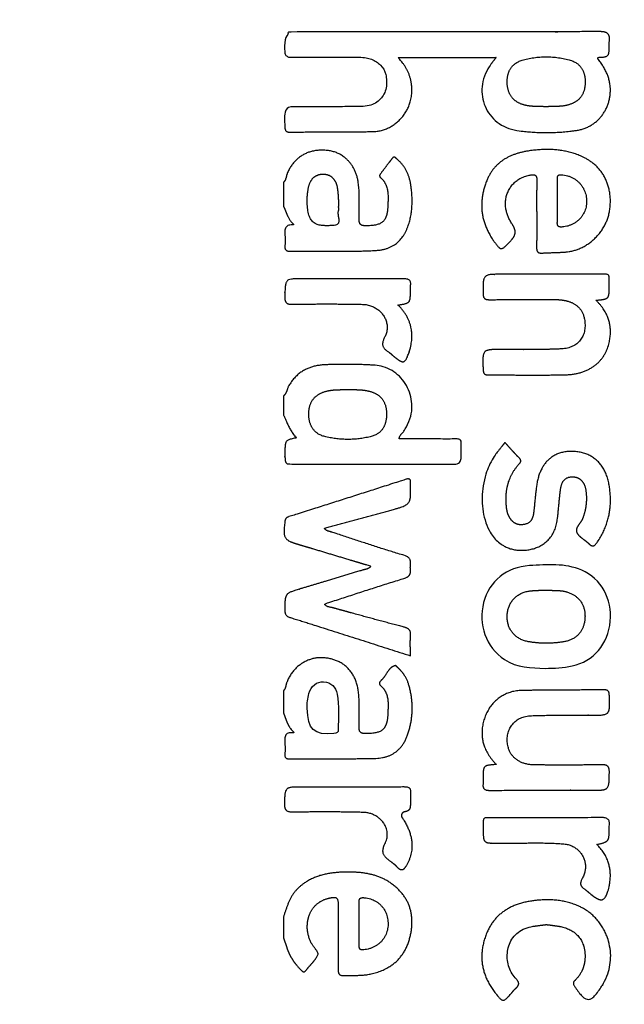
# Model space of a CAD drawing. Header units: millimetres. Extents: x -2435 to 1775, y -250 to 1540.
# Tile 14 of 60: x -2045 to -2028, y 813 to 841. Entities that reach past the tile are written whole.
import ezdxf

# ---------------------------------------------------------------- set-up
doc = ezdxf.new("R2010")
doc.units = ezdxf.units.MM
doc.header["$MEASUREMENT"] = 0
doc.layers.add('Work layer', color=254, linetype='Continuous', true_color=0xdddddd)

msp = doc.modelspace()

# ---------------------------------------------------------------- linework, layer by layer
at = {"layer": 'Work layer'}
for points, weights, degree, knots in [([(-1995.035, 556.317), (-2053.535, 556.317), (-2112.035, 556.317), (-2122.035, 556.317, -3), (-2122.035, 566.317, -3), (-2122.035, 721.317, -3), (-2122.035, 876.317, -3), (-2122.035, 886.317, -3), (-2112.035, 886.317), (-2053.535, 886.317), (-1995.035, 886.317), (-1985.035, 886.317, -3), (-1985.035, 876.317, -3), (-1985.035, 721.317, -3), (-1985.035, 566.317, -3), (-1985.035, 556.317, -3), (-1995.035, 556.317)], [1, 1, 1, 0.707106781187, 1, 1, 1, 0.707106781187, 1, 1, 1, 0.707106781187, 1, 1, 1, 0.707106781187, 1], 2, [-565.991149, -565.991149, -565.991149, -448.991149, -448.991149, -291.358259, -291.358259, -274.63289, -274.63289, -117, -117, 0, 0, 157.63289, 157.63289, 174.358259, 174.358259, 331.991149, 331.991149, 331.991149]), ([(-1995.035, 561.317), (-1990.035, 561.317), (-1990.035, 566.317), (-1990.035, 721.317), (-1990.035, 876.317), (-1990.035, 881.317), (-1995.035, 881.317), (-2053.535, 881.317), (-2112.035, 881.317), (-2117.035, 881.317), (-2117.035, 876.317), (-2117.035, 721.317), (-2117.035, 566.317), (-2117.035, 561.317), (-2112.035, 561.317), (-2053.535, 561.317), (-1995.035, 561.317)], [1, 0.707106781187, 1, 1, 1, 0.707106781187, 1, 1, 1, 0.707106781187, 1, 1, 1, 0.707106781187, 1, 1, 1], 2, [0, 0, 0, 7.853982, 7.853982, 317.853982, 317.853982, 325.707963, 325.707963, 442.707963, 442.707963, 450.561945, 450.561945, 760.561945, 760.561945, 768.415927, 768.415927, 885.415927, 885.415927, 885.415927]), ([(-2031.787, 839.741), (-2032.711, 839.741), (-2033.634, 839.741), (-2034.557, 839.741), (-2034.278, 839.457), (-2034.149, 839.14), (-2034.162, 838.766), (-2034.183, 838.188), (-2034.655, 837.671), (-2035.235, 837.654), (-2036.022, 837.631), (-2036.811, 837.645), (-2037.599, 837.637), (-2037.704, 837.636), (-2037.735, 837.669), (-2037.741, 837.776), (-2037.772, 838.352), (-2037.776, 838.352), (-2037.21, 838.353), (-2036.653, 838.354), (-2036.095, 838.344), (-2035.538, 838.363), (-2035.079, 838.378), (-2034.81, 838.733), (-2034.882, 839.184), (-2034.936, 839.52), (-2035.211, 839.741), (-2035.608, 839.746), (-2036.247, 839.753), (-2036.887, 839.752), (-2037.526, 839.745), (-2037.68, 839.743), (-2037.747, 839.764), (-2037.743, 839.945), (-2037.734, 840.462), (-2037.744, 840.463), (-2037.223, 840.462), (-2034.442, 840.459), (-2031.661, 840.461), (-2028.88, 840.468), (-2028.637, 840.469), (-2028.563, 840.396), (-2028.6, 840.173), (-2028.602, 840.143), (-2028.602, 840.113), (-2028.6, 840.084), (-2028.601, 839.754), (-2028.601, 839.754), (-2028.945, 839.74), (-2028.751, 839.491), (-2028.6, 839.239), (-2028.572, 838.924), (-2028.52, 838.322), (-2028.913, 837.776), (-2029.511, 837.687), (-2030.057, 837.606), (-2030.609, 837.602), (-2031.157, 837.675), (-2032.084, 837.799), (-2032.488, 838.783), (-2031.939, 839.543), (-2031.889, 839.609), (-2031.838, 839.675), (-2031.787, 839.741)], [1, 1, 1, 1, 1, 1, 1, 1, 1, 1, 1, 1, 1, 1, 1, 1, 1, 1, 1, 1, 1, 1, 1, 1, 1, 1, 1, 1, 0.999959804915, 0.999959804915, 1, 1, 1, 1, 1, 1, 1, 0.999998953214, 0.999998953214, 1, 1, 1, 1, 0.998143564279, 0.998143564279, 1, 1, 1, 1, 1, 1, 1, 1, 1, 1, 0.993465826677, 0.993465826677, 1, 1, 1, 1, 0.999961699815, 0.999961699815, 1], 3, [1, 1, 1, 1, 12.242, 12.242, 12.242, 13.242, 13.242, 13.242, 14.242, 14.242, 14.242, 15.242, 15.242, 15.242, 16.242, 16.242, 16.242, 17.242, 17.242, 17.242, 18.242, 18.242, 18.242, 19.242, 19.242, 19.242, 20.242, 20.242, 20.242, 21.242, 21.242, 21.242, 22.242, 22.242, 22.242, 23.242, 23.242, 23.242, 24.242, 24.242, 24.242, 25.242, 25.242, 25.242, 26.242, 26.242, 26.242, 27.242, 27.242, 27.242, 28.242, 28.242, 28.242, 29.242, 29.242, 29.242, 30.242, 30.242, 30.242, 31.242, 31.242, 31.242, 32.242, 32.242, 32.242, 32.242]), ([(-2030.374, 838.349), (-2030.161, 838.368), (-2029.944, 838.342), (-2029.734, 838.408), (-2029.431, 838.504), (-2029.282, 838.705), (-2029.277, 839.04), (-2029.272, 839.359), (-2029.412, 839.58), (-2029.707, 839.665), (-2030.148, 839.791), (-2030.606, 839.791), (-2031.046, 839.664), (-2031.34, 839.579), (-2031.482, 839.353), (-2031.476, 839.038), (-2031.469, 838.712), (-2031.323, 838.507), (-2031.037, 838.413), (-2030.821, 838.341), (-2030.596, 838.366), (-2030.374, 838.349)], [1, 1, 1, 1, 1, 1, 1, 1, 1, 1, 0.973938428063, 0.973938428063, 1, 1, 1, 1, 1, 1, 1, 1, 1, 1], 3, [-7, -7, -7, -7, -6, -6, -6, -5, -5, -5, -4, -4, -4, -3, -3, -3, -2, -2, -2, -1, -1, -1, 0, 0, 0, 0]), ([(-2037.781, 836.223), (-2037.7, 836.289), (-2037.708, 836.394), (-2037.671, 836.479), (-2037.465, 836.953), (-2037.051, 837.184), (-2036.518, 837.116), (-2036.078, 837.059), (-2035.749, 836.716), (-2035.675, 836.234), (-2035.622, 835.887), (-2035.649, 835.537), (-2035.649, 835.188), (-2035.649, 835.049), (-2035.617, 834.997), (-2035.466, 834.997), (-2034.986, 834.997), (-2034.854, 835.111), (-2034.837, 835.589), (-2034.828, 835.863), (-2034.804, 836.144), (-2035.044, 836.352), (-2035.059, 836.364), (-2035.069, 836.381), (-2035.07, 836.4), (-2035.072, 836.419), (-2035.066, 836.437), (-2035.053, 836.451), (-2034.942, 836.6), (-2034.83, 836.748), (-2034.716, 836.895), (-2034.655, 836.974), (-2034.611, 836.9), (-2034.572, 836.867), (-2034.335, 836.671), (-2034.224, 836.402), (-2034.185, 836.112), (-2034.134, 835.735), (-2034.139, 835.354), (-2034.268, 834.989), (-2034.417, 834.57), (-2034.712, 834.328), (-2035.161, 834.303), (-2035.97, 834.257), (-2036.78, 834.295), (-2037.589, 834.281), (-2037.705, 834.279), (-2037.752, 834.315), (-2037.74, 834.433), (-2037.73, 834.537), (-2037.73, 834.641), (-2037.74, 834.745), (-2037.762, 834.934), (-2037.714, 835.048), (-2037.469, 835.017), (-2037.653, 835.161), (-2037.694, 835.369), (-2037.781, 835.553), (-2037.781, 835.776), (-2037.781, 836), (-2037.781, 836.223)], [1, 1, 1, 1, 1, 1, 1, 1, 1, 1, 1, 1, 1, 1, 1, 1, 1, 1, 1, 1, 1, 1, 0.943765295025, 0.943765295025, 1, 0.943765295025, 0.943765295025, 1, 0.999963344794, 0.999963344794, 1, 1, 1, 1, 1, 1, 1, 1, 1, 1, 1, 1, 1, 1, 1, 1, 1, 1, 1, 0.996778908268, 0.996778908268, 1, 1, 1, 1, 1, 1, 1, 1, 1, 1], 3, [2.717, 2.717, 2.717, 2.717, 3.717, 3.717, 3.717, 4.717, 4.717, 4.717, 5.717, 5.717, 5.717, 6.717, 6.717, 6.717, 7.717, 7.717, 7.717, 8.717, 8.717, 8.717, 9.717, 9.717, 9.717, 10.217, 10.217, 10.217, 10.717, 10.717, 10.717, 11.717, 11.717, 11.717, 12.717, 12.717, 12.717, 13.717, 13.717, 13.717, 14.717, 14.717, 14.717, 15.717, 15.717, 15.717, 16.717, 16.717, 16.717, 17.717, 17.717, 17.717, 18.717, 18.717, 18.717, 19.717, 19.717, 19.717, 20.717, 20.717, 20.717, 23.434, 23.434, 23.434, 23.434]), ([(-2030.644, 835.35), (-2030.647, 835.662), (-2030.646, 835.973), (-2030.641, 836.285), (-2030.639, 836.415), (-2030.675, 836.448), (-2030.806, 836.429), (-2031.448, 836.335), (-2031.74, 835.649), (-2031.344, 835.059), (-2031.19, 834.83), (-2031.24, 834.718), (-2031.398, 834.551), (-2031.643, 834.293), (-2031.646, 834.276), (-2031.851, 834.563), (-2032.234, 835.1), (-2032.295, 835.689), (-2032.04, 836.292), (-2031.802, 836.856), (-2031.313, 837.057), (-2030.744, 837.123), (-2030.256, 837.18), (-2029.781, 837.144), (-2029.332, 836.931), (-2028.762, 836.661), (-2028.481, 836.079), (-2028.591, 835.41), (-2028.687, 834.824), (-2029.211, 834.319), (-2029.794, 834.261), (-2030.022, 834.238), (-2030.253, 834.244), (-2030.483, 834.228), (-2030.609, 834.22), (-2030.649, 834.265), (-2030.647, 834.391), (-2030.642, 834.711), (-2030.641, 835.03), (-2030.644, 835.35)], [1, 0.999946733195, 0.999946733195, 1, 1, 1, 1, 1, 1, 1, 1, 1, 1, 1, 1, 1, 1, 1, 1, 1, 1, 1, 1, 1, 1, 1, 1, 1, 1, 1, 1, 1, 1, 1, 1, 1, 1, 0.999949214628, 0.999949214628, 1], 3, [1, 1, 1, 1, 2, 2, 2, 3, 3, 3, 4, 4, 4, 5, 5, 5, 6, 6, 6, 7, 7, 7, 8, 8, 8, 9, 9, 9, 10, 10, 10, 11, 11, 11, 12, 12, 12, 13, 13, 13, 14, 14, 14, 14]), ([(-2036.234, 835.527), (-2036.227, 835.706), (-2036.237, 835.885), (-2036.263, 836.063), (-2036.298, 836.3), (-2036.443, 836.446), (-2036.646, 836.453), (-2036.857, 836.46), (-2037.017, 836.331), (-2037.068, 836.103), (-2037.119, 835.877), (-2037.126, 835.646), (-2037.089, 835.417), (-2037.026, 835.022), (-2036.81, 834.975), (-2036.361, 835.007), (-2036.102, 835.026), (-2036.288, 835.282), (-2036.235, 835.42), (-2036.228, 835.439), (-2036.234, 835.464), (-2036.234, 835.527)], [1, 0.997140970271, 0.997140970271, 1, 1, 1, 1, 1, 1, 1, 0.988114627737, 0.988114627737, 1, 1, 1, 1, 1, 1, 1, 1, 1, 1], 3, [-7, -7, -7, -7, -6, -6, -6, -5, -5, -5, -4, -4, -4, -3, -3, -3, -2, -2, -2, -1, -1, -1, 0, 0, 0, 0]), ([(-2030.06, 835.698), (-2030.06, 835.498), (-2030.052, 835.297), (-2030.062, 835.097), (-2030.069, 834.966), (-2030.014, 834.953), (-2029.904, 834.965), (-2029.502, 835.007), (-2029.222, 835.32), (-2029.237, 835.717), (-2029.253, 836.115), (-2029.554, 836.413), (-2029.95, 836.434), (-2030.047, 836.44), (-2030.061, 836.399), (-2030.06, 836.32), (-2030.059, 836.113), (-2030.059, 835.905), (-2030.06, 835.698)], [1, 1, 1, 1, 1, 1, 1, 1, 1, 1, 1, 1, 1, 1, 1, 1, 0.999988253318, 0.999988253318, 1], 3, [-6, -6, -6, -6, -5, -5, -5, -4, -4, -4, -3, -3, -3, -2, -2, -2, -1, -1, -1, 0, 0, 0, 0]), ([(-2034.553, 832.764), (-2034.195, 832.412), (-2034.084, 831.999), (-2034.212, 831.524), (-2034.213, 831.516), (-2034.215, 831.509), (-2034.217, 831.502), (-2034.352, 831.089), (-2034.388, 831.078), (-2034.71, 831.351), (-2034.742, 831.382), (-2034.776, 831.411), (-2034.812, 831.437), (-2034.978, 831.544), (-2035.045, 831.636), (-2034.927, 831.859), (-2034.703, 832.282), (-2035.045, 832.773), (-2035.555, 832.783), (-2036.208, 832.797), (-2036.861, 832.797), (-2037.514, 832.784), (-2037.704, 832.781), (-2037.747, 832.836), (-2037.742, 833.018), (-2037.73, 833.501), (-2037.739, 833.503), (-2037.258, 833.501), (-2036.308, 833.499), (-2035.358, 833.5), (-2034.408, 833.506), (-2034.243, 833.506), (-2034.172, 833.467), (-2034.201, 833.298), (-2034.205, 833.261), (-2034.205, 833.224), (-2034.202, 833.187), (-2034.202, 832.818), (-2034.202, 832.818), (-2034.553, 832.764)], [1, 1, 1, 1, 1, 1, 1, 1, 1, 1, 0.998309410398, 0.998309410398, 1, 1, 1, 1, 1, 1, 1, 0.999864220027, 0.999864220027, 1, 1, 1, 1, 1, 1, 1, 0.999993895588, 0.999993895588, 1, 1, 1, 1, 0.997507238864, 0.997507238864, 1, 1, 1, 1], 3, [-14, -14, -14, -14, -13, -13, -13, -12, -12, -12, -11, -11, -11, -10, -10, -10, -9, -9, -9, -8, -8, -8, -7, -7, -7, -6, -6, -6, -5, -5, -5, -4, -4, -4, -3, -3, -3, -2, -2, -2, -1, -1, -1, -1]), ([(-2028.973, 832.897), (-2028.609, 832.548), (-2028.5, 832.147), (-2028.603, 831.697), (-2028.728, 831.153), (-2029.181, 830.814), (-2029.83, 830.799), (-2030.551, 830.782), (-2031.272, 830.796), (-2031.993, 830.793), (-2032.101, 830.792), (-2032.147, 830.818), (-2032.153, 830.94), (-2032.181, 831.512), (-2032.185, 831.511), (-2031.616, 831.513), (-2031.059, 831.514), (-2030.501, 831.501), (-2029.945, 831.527), (-2029.465, 831.55), (-2029.211, 831.904), (-2029.298, 832.369), (-2029.348, 832.637), (-2029.516, 832.8), (-2029.773, 832.874), (-2029.895, 832.907), (-2030.021, 832.921), (-2030.148, 832.917), (-2030.757, 832.918), (-2031.367, 832.917), (-2031.976, 832.914), (-2032.109, 832.913), (-2032.152, 832.949), (-2032.154, 833.088), (-2032.161, 833.63), (-2032.166, 833.63), (-2031.633, 833.63), (-2030.719, 833.631), (-2029.805, 833.631), (-2028.891, 833.63), (-2028.56, 833.629), (-2028.605, 833.672), (-2028.6, 833.329), (-2028.6, 833.314), (-2028.6, 833.299), (-2028.6, 833.284), (-2028.6, 832.934), (-2028.6, 832.934), (-2028.973, 832.897)], [1, 1, 1, 1, 1, 1, 1, 1, 1, 1, 1, 1, 1, 1, 1, 1, 1, 1, 1, 1, 1, 1, 1, 1, 1, 0.993179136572, 0.993179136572, 1, 0.999995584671, 0.999995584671, 1, 1, 1, 1, 1, 1, 1, 0.999999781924, 0.999999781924, 1, 1, 1, 1, 1, 1, 1, 1, 1, 1], 3, [1, 1, 1, 1, 2, 2, 2, 3, 3, 3, 4, 4, 4, 5, 5, 5, 6, 6, 6, 7, 7, 7, 8, 8, 8, 9, 9, 9, 10, 10, 10, 11, 11, 11, 12, 12, 12, 13, 13, 13, 14, 14, 14, 15, 15, 15, 16, 16, 16, 17, 17, 17, 17]), ([(-2037.781, 830.199), (-2037.683, 830.278), (-2037.682, 830.408), (-2037.621, 830.508), (-2037.392, 830.883), (-2037.049, 831.06), (-2036.621, 831.079), (-2036.146, 831.101), (-2035.671, 831.096), (-2035.196, 831.066), (-2034.378, 831.014), (-2033.817, 830.005), (-2034.399, 829.195), (-2034.441, 829.137), (-2034.512, 829.098), (-2034.52, 828.989), (-2034.039, 828.99), (-2033.558, 828.99), (-2033.077, 828.988), (-2032.729, 828.987), (-2032.772, 829.037), (-2032.77, 828.68), (-2032.767, 828.276), (-2032.769, 828.276), (-2033.178, 828.276), (-2034.599, 828.276), (-2036.019, 828.276), (-2037.439, 828.276), (-2037.738, 828.276), (-2037.738, 828.276), (-2037.738, 828.586), (-2037.738, 828.594), (-2037.738, 828.601), (-2037.738, 828.609), (-2037.738, 828.957), (-2037.738, 828.957), (-2037.407, 829.021), (-2037.597, 829.205), (-2037.675, 829.442), (-2037.781, 829.664), (-2037.781, 829.842), (-2037.781, 830.021), (-2037.781, 830.199)], [1, 1, 1, 1, 1, 1, 1, 0.99901276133, 0.99901276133, 1, 1, 1, 1, 1, 1, 1, 0.999996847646, 0.999996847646, 1, 1, 1, 1, 1, 1, 1, 1, 1, 1, 1, 1, 1, 1, 1, 1, 1, 1, 1, 1, 1, 1, 1, 1, 1], 3, [2.172, 2.172, 2.172, 2.172, 3.172, 3.172, 3.172, 4.172, 4.172, 4.172, 5.172, 5.172, 5.172, 6.172, 6.172, 6.172, 7.172, 7.172, 7.172, 8.172, 8.172, 8.172, 9.172, 9.172, 9.172, 10.172, 10.172, 10.172, 27.463, 27.463, 27.463, 28.463, 28.463, 28.463, 28.554, 28.554, 28.554, 29.554, 29.554, 29.554, 30.554, 30.554, 30.554, 32.726, 32.726, 32.726, 32.726]), ([(-2035.968, 830.384), (-2036.166, 830.374), (-2036.374, 830.389), (-2036.578, 830.334), (-2036.899, 830.248), (-2037.059, 830.043), (-2037.066, 829.704), (-2037.072, 829.369), (-2036.918, 829.13), (-2036.606, 829.054), (-2036.184, 828.951), (-2035.749, 828.952), (-2035.327, 829.054), (-2035.013, 829.131), (-2034.87, 829.359), (-2034.876, 829.707), (-2034.881, 830.04), (-2035.033, 830.242), (-2035.34, 830.33), (-2035.543, 830.388), (-2035.752, 830.377), (-2035.968, 830.384)], [1, 1, 1, 1, 1, 1, 1, 1, 1, 1, 0.981142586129, 0.981142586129, 1, 1, 1, 1, 1, 1, 1, 1, 1, 1], 3, [-7, -7, -7, -7, -6, -6, -6, -5, -5, -5, -4, -4, -4, -3, -3, -3, -2, -2, -2, -1, -1, -1, 0, 0, 0, 0]), ([(-2031.538, 828.889), (-2031.4, 828.738), (-2031.275, 828.591), (-2031.138, 828.457), (-2031.044, 828.365), (-2031.117, 828.315), (-2031.167, 828.255), (-2031.463, 827.902), (-2031.548, 827.493), (-2031.492, 827.046), (-2031.475, 826.911), (-2031.432, 826.785), (-2031.339, 826.683), (-2031.238, 826.573), (-2031.109, 826.553), (-2030.97, 826.585), (-2030.817, 826.62), (-2030.755, 826.741), (-2030.736, 826.878), (-2030.701, 827.135), (-2030.684, 827.395), (-2030.65, 827.653), (-2030.571, 828.264), (-2030.236, 828.616), (-2029.721, 828.638), (-2029.141, 828.662), (-2028.724, 828.337), (-2028.61, 827.732), (-2028.498, 827.142), (-2028.59, 826.583), (-2028.939, 826.075), (-2029.03, 825.943), (-2029.091, 825.955), (-2029.191, 826.053), (-2029.296, 826.158), (-2029.457, 826.23), (-2029.512, 826.353), (-2029.572, 826.489), (-2029.405, 826.608), (-2029.352, 826.742), (-2029.247, 827.007), (-2029.217, 827.291), (-2029.264, 827.572), (-2029.302, 827.798), (-2029.456, 827.933), (-2029.657, 827.923), (-2029.872, 827.913), (-2029.946, 827.758), (-2029.97, 827.58), (-2030.009, 827.293), (-2030.025, 827.003), (-2030.062, 826.716), (-2030.119, 826.271), (-2030.397, 825.966), (-2030.809, 825.88), (-2031.288, 825.779), (-2031.705, 825.95), (-2031.943, 826.345), (-2032.315, 826.965), (-2032.246, 827.961), (-2031.785, 828.579), (-2031.704, 828.683), (-2031.622, 828.787), (-2031.538, 828.889)], [1, 1, 1, 1, 1, 1, 1, 1, 1, 1, 1, 1, 1, 1, 1, 1, 1, 1, 1, 1, 1, 1, 1, 1, 1, 1, 1, 1, 1, 1, 1, 1, 1, 1, 1, 1, 1, 1, 1, 1, 0.975797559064, 0.975797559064, 1, 1, 1, 1, 1, 1, 1, 1, 1, 1, 1, 1, 1, 1, 1, 1, 1, 1, 1, 0.999923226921, 0.999923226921, 1], 3, [1, 1, 1, 1, 2, 2, 2, 3, 3, 3, 4, 4, 4, 5, 5, 5, 6, 6, 6, 7, 7, 7, 8, 8, 8, 9, 9, 9, 10, 10, 10, 11, 11, 11, 12, 12, 12, 13, 13, 13, 14, 14, 14, 15, 15, 15, 16, 16, 16, 17, 17, 17, 18, 18, 18, 19, 19, 19, 20, 20, 20, 21, 21, 21, 22, 22, 22, 22]), ([(-2034.202, 822.881), (-2035.108, 823.17), (-2036.015, 823.459), (-2036.922, 823.748), (-2037.14, 823.82), (-2037.359, 823.889), (-2037.58, 823.954), (-2037.695, 823.988), (-2037.743, 824.037), (-2037.742, 824.169), (-2037.742, 824.633), (-2037.749, 824.634), (-2037.297, 824.769), (-2036.714, 824.943), (-2036.132, 825.118), (-2035.549, 825.294), (-2035.475, 825.317), (-2035.389, 825.319), (-2035.308, 825.404), (-2035.869, 825.573), (-2036.43, 825.742), (-2036.991, 825.911), (-2037.097, 825.942), (-2037.204, 825.974), (-2037.311, 826.005), (-2037.78, 826.144), (-2037.793, 826.168), (-2037.741, 826.664), (-2037.732, 826.75), (-2037.692, 826.779), (-2037.625, 826.8), (-2036.529, 827.147), (-2035.434, 827.496), (-2034.339, 827.848), (-2034.22, 827.886), (-2034.191, 827.854), (-2034.202, 827.745), (-2034.202, 827.738), (-2034.202, 827.73), (-2034.202, 827.723), (-2034.182, 827.139), (-2034.182, 827.141), (-2034.751, 826.986), (-2035.377, 826.816), (-2036.003, 826.645), (-2036.628, 826.473), (-2036.568, 826.388), (-2036.489, 826.387), (-2036.424, 826.366), (-2035.74, 826.142), (-2035.059, 825.91), (-2034.369, 825.706), (-2034.132, 825.635), (-2034.221, 825.475), (-2034.202, 825.337), (-2034.183, 825.197), (-2034.216, 825.112), (-2034.376, 825.063), (-2035.127, 824.832), (-2035.873, 824.584), (-2036.628, 824.34), (-2036.557, 824.241), (-2036.45, 824.251), (-2036.363, 824.226), (-2035.706, 824.041), (-2035.048, 823.862), (-2034.387, 823.689), (-2034.25, 823.653), (-2034.187, 823.602), (-2034.198, 823.451), (-2034.212, 823.275), (-2034.202, 823.096), (-2034.202, 822.881)], [1, 1, 1, 1, 0.999907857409, 0.999907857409, 1, 1, 1, 1, 1, 1, 1, 0.99999893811, 0.99999893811, 1, 1, 1, 1, 1, 1, 1, 1, 1, 1, 1, 1, 1, 1, 1, 1, 0.999998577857, 0.999998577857, 1, 1, 1, 1, 1, 1, 1, 1, 1, 1, 0.999999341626, 0.999999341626, 1, 1, 1, 1, 1, 1, 1, 1, 1, 1, 1, 1, 1, 1, 1, 1, 1, 1, 1, 0.999972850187, 0.999972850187, 1, 1, 1, 1, 1, 1, 1], 3, [1, 1, 1, 1, 2, 2, 2, 3, 3, 3, 4, 4, 4, 5, 5, 5, 6, 6, 6, 7, 7, 7, 8, 8, 8, 9, 9, 9, 10, 10, 10, 11, 11, 11, 12, 12, 12, 13, 13, 13, 14, 14, 14, 15, 15, 15, 16, 16, 16, 17, 17, 17, 18, 18, 18, 19, 19, 19, 20, 20, 20, 21, 21, 21, 22, 22, 22, 23, 23, 23, 24, 24, 24, 25, 25, 25, 25]), ([(-2030.387, 824.732), (-2030.528, 824.725), (-2030.685, 824.725), (-2030.84, 824.706), (-2031.222, 824.658), (-2031.468, 824.377), (-2031.476, 823.995), (-2031.484, 823.625), (-2031.254, 823.343), (-2030.878, 823.277), (-2030.54, 823.217), (-2030.197, 823.218), (-2029.859, 823.279), (-2029.509, 823.343), (-2029.305, 823.584), (-2029.284, 823.944), (-2029.262, 824.307), (-2029.451, 824.578), (-2029.797, 824.681), (-2029.986, 824.737), (-2030.18, 824.715), (-2030.387, 824.732)], [1, 1, 1, 1, 1, 1, 1, 1, 1, 1, 0.989518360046, 0.989518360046, 1, 1, 1, 1, 1, 1, 1, 1, 1, 1], 3, [-7, -7, -7, -7, -6, -6, -6, -5, -5, -5, -4, -4, -4, -3, -3, -3, -2, -2, -2, -1, -1, -1, 0, 0, 0, 0]), ([(-2037.781, 821.9), (-2037.707, 821.955), (-2037.719, 822.045), (-2037.692, 822.119), (-2037.519, 822.582), (-2037.087, 822.867), (-2036.619, 822.821), (-2036.097, 822.771), (-2035.753, 822.438), (-2035.674, 821.914), (-2035.623, 821.573), (-2035.648, 821.231), (-2035.65, 820.889), (-2035.651, 820.74), (-2035.62, 820.685), (-2035.457, 820.687), (-2034.978, 820.692), (-2034.853, 820.801), (-2034.837, 821.288), (-2034.828, 821.554), (-2034.804, 821.827), (-2035.035, 822.032), (-2035.125, 822.113), (-2035.039, 822.171), (-2034.995, 822.216), (-2034.871, 822.343), (-2034.829, 822.548), (-2034.633, 822.602), (-2034.616, 822.607), (-2034.586, 822.571), (-2034.564, 822.551), (-2034.429, 822.429), (-2034.321, 822.286), (-2034.265, 822.114), (-2034.111, 821.64), (-2034.114, 821.141), (-2034.275, 820.669), (-2034.416, 820.245), (-2034.729, 820.002), (-2035.172, 819.99), (-2035.982, 819.97), (-2036.792, 819.982), (-2037.602, 819.975), (-2037.71, 819.975), (-2037.748, 820.01), (-2037.74, 820.116), (-2037.732, 820.212), (-2037.732, 820.309), (-2037.74, 820.406), (-2037.753, 820.592), (-2037.751, 820.756), (-2037.464, 820.702), (-2037.654, 820.86), (-2037.706, 821.074), (-2037.781, 821.276), (-2037.781, 821.484), (-2037.781, 821.692), (-2037.781, 821.9)], [1, 1, 1, 1, 1, 1, 1, 1, 1, 1, 1, 1, 1, 1, 1, 1, 1, 1, 1, 1, 1, 1, 1, 1, 1, 1, 1, 1, 1, 1, 1, 1, 1, 1, 0.965815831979, 0.965815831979, 1, 1, 1, 1, 1, 1, 1, 1, 1, 1, 0.998114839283, 0.998114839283, 1, 1, 1, 1, 1, 1, 1, 1, 1, 1], 3, [2.535, 2.535, 2.535, 2.535, 3.535, 3.535, 3.535, 4.535, 4.535, 4.535, 5.535, 5.535, 5.535, 6.535, 6.535, 6.535, 7.535, 7.535, 7.535, 8.535, 8.535, 8.535, 9.535, 9.535, 9.535, 10.535, 10.535, 10.535, 11.535, 11.535, 11.535, 12.535, 12.535, 12.535, 13.535, 13.535, 13.535, 14.535, 14.535, 14.535, 15.535, 15.535, 15.535, 16.535, 16.535, 16.535, 17.535, 17.535, 17.535, 18.535, 18.535, 18.535, 19.535, 19.535, 19.535, 20.535, 20.535, 20.535, 23.07, 23.07, 23.07, 23.07]), ([(-2031.781, 819.817), (-2032.157, 820.199), (-2032.272, 820.622), (-2032.12, 821.103), (-2031.975, 821.562), (-2031.579, 821.886), (-2031.098, 821.899), (-2030.319, 821.92), (-2029.538, 821.911), (-2028.758, 821.92), (-2028.651, 821.922), (-2028.603, 821.897), (-2028.597, 821.773), (-2028.569, 821.203), (-2028.565, 821.205), (-2029.139, 821.203), (-2029.697, 821.202), (-2030.254, 821.213), (-2030.811, 821.19), (-2031.302, 821.17), (-2031.578, 820.748), (-2031.44, 820.278), (-2031.355, 819.989), (-2031.085, 819.809), (-2030.71, 819.805), (-2030.078, 819.798), (-2029.446, 819.799), (-2028.815, 819.808), (-2028.634, 819.811), (-2028.593, 819.755), (-2028.596, 819.584), (-2028.605, 819.091), (-2028.598, 819.089), (-2029.099, 819.091), (-2030.05, 819.093), (-2031.001, 819.091), (-2031.952, 819.087), (-2032.102, 819.086), (-2032.177, 819.118), (-2032.153, 819.281), (-2032.144, 819.339), (-2032.152, 819.4), (-2032.152, 819.459), (-2032.152, 819.79), (-2032.152, 819.79), (-2031.781, 819.817)], [1, 1, 1, 1, 1, 1, 1, 1, 1, 1, 1, 1, 1, 1, 1, 1, 1, 1, 1, 1, 1, 1, 1, 1, 1, 0.999943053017, 0.999943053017, 1, 1, 1, 1, 1, 1, 1, 0.99999621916, 0.99999621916, 1, 1, 1, 1, 1, 1, 1, 1, 1, 1], 3, [1, 1, 1, 1, 2, 2, 2, 3, 3, 3, 4, 4, 4, 5, 5, 5, 6, 6, 6, 7, 7, 7, 8, 8, 8, 9, 9, 9, 10, 10, 10, 11, 11, 11, 12, 12, 12, 13, 13, 13, 14, 14, 14, 15, 15, 15, 16, 16, 16, 16]), ([(-2034.377, 818.478), (-2034.201, 818.515), (-2034.201, 818.567), (-2034.202, 818.838), (-2034.205, 818.89), (-2034.205, 818.943), (-2034.201, 818.994), (-2034.177, 819.153), (-2034.242, 819.193), (-2034.398, 819.192), (-2035.357, 819.187), (-2036.316, 819.186), (-2037.275, 819.189), (-2037.739, 819.19), (-2037.728, 819.188), (-2037.743, 818.729), (-2037.75, 818.526), (-2037.696, 818.467), (-2037.489, 818.471), (-2036.834, 818.485), (-2036.18, 818.483), (-2035.526, 818.466), (-2035.055, 818.454), (-2034.712, 818.003), (-2034.912, 817.604), (-2035.065, 817.298), (-2034.919, 817.201), (-2034.735, 817.062), (-2034.682, 817.021), (-2034.625, 816.983), (-2034.582, 816.933), (-2034.462, 816.79), (-2034.389, 816.835), (-2034.31, 816.977), (-2034.075, 817.399), (-2034.113, 817.852), (-2034.439, 818.323), (-2034.459, 818.352), (-2034.462, 818.386), (-2034.45, 818.417), (-2034.437, 818.449), (-2034.411, 818.471), (-2034.377, 818.478)], [1, 1, 1, 1, 0.998314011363, 0.998314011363, 1, 1, 1, 1, 0.999995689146, 0.999995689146, 1, 1, 1, 1, 1, 1, 1, 0.999815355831, 0.999815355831, 1, 1, 1, 1, 1, 1, 1, 1, 1, 1, 1, 1, 1, 1, 1, 1, 0.92069248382, 0.92069248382, 1, 0.92069248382, 0.92069248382, 1], 3, [-12.807778, -12.807778, -12.807778, -12.807778, -12, -12, -12, -11, -11, -11, -10, -10, -10, -9, -9, -9, -8, -8, -8, -7, -7, -7, -6, -6, -6, -5, -5, -5, -4, -4, -4, -3, -3, -3, -2, -2, -2, -1.083102, -1.083102, -1.083102, -0.984554, -0.984554, -0.984554, -0.886005, -0.886005, -0.886005, -0.886005]), ([(-2028.948, 817.562), (-2028.637, 817.255), (-2028.52, 816.89), (-2028.585, 816.467), (-2028.588, 816.445), (-2028.591, 816.423), (-2028.595, 816.401), (-2028.704, 815.934), (-2028.806, 815.897), (-2029.163, 816.198), (-2029.201, 816.234), (-2029.241, 816.266), (-2029.283, 816.297), (-2029.412, 816.381), (-2029.445, 816.458), (-2029.355, 816.616), (-2029.123, 817.024), (-2029.392, 817.534), (-2029.867, 817.577), (-2030.489, 817.632), (-2031.114, 817.591), (-2031.738, 817.597), (-2032.15, 817.601), (-2032.152, 817.598), (-2032.15, 818.002), (-2032.147, 818.355), (-2032.198, 818.315), (-2031.848, 818.315), (-2030.844, 818.317), (-2029.841, 818.31), (-2028.838, 818.321), (-2028.635, 818.323), (-2028.567, 818.262), (-2028.6, 818.071), (-2028.601, 818.056), (-2028.602, 818.041), (-2028.6, 818.026), (-2028.6, 817.645), (-2028.6, 817.645), (-2028.948, 817.562)], [1, 1, 1, 1, 0.99962345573, 0.99962345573, 1, 1, 1, 1, 0.998818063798, 0.998818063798, 1, 1, 1, 1, 1, 1, 1, 1, 1, 1, 1, 1, 1, 1, 1, 1, 1, 1, 1, 1, 1, 1, 0.997679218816, 0.997679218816, 1, 1, 1, 1], 3, [1, 1, 1, 1, 2, 2, 2, 3, 3, 3, 4, 4, 4, 5, 5, 5, 6, 6, 6, 7, 7, 7, 8, 8, 8, 9, 9, 9, 10, 10, 10, 11, 11, 11, 12, 12, 12, 13, 13, 13, 14, 14, 14, 14]), ([(-2037.781, 815.52), (-2037.681, 815.812), (-2037.602, 816.111), (-2037.363, 816.335), (-2036.957, 816.715), (-2036.456, 816.786), (-2035.937, 816.785), (-2035.495, 816.783), (-2035.063, 816.713), (-2034.698, 816.432), (-2034.214, 816.061), (-2034.074, 815.561), (-2034.205, 814.986), (-2034.343, 814.382), (-2034.742, 814.031), (-2035.344, 813.908), (-2035.579, 813.86), (-2035.818, 813.881), (-2036.055, 813.868), (-2036.206, 813.86), (-2036.242, 813.915), (-2036.241, 814.056), (-2036.237, 814.651), (-2036.236, 815.245), (-2036.238, 815.839), (-2036.24, 816.081), (-2036.271, 816.104), (-2036.512, 816.046), (-2036.862, 815.962), (-2037.084, 815.686), (-2037.107, 815.306), (-2037.119, 815.118), (-2037.077, 814.935), (-2036.987, 814.77), (-2036.927, 814.662), (-2036.781, 814.525), (-2036.809, 814.459), (-2036.878, 814.296), (-2037.029, 814.168), (-2037.142, 814.021), (-2037.208, 813.935), (-2037.246, 813.987), (-2037.297, 814.036), (-2037.473, 814.209), (-2037.605, 814.418), (-2037.684, 814.652), (-2037.717, 814.747), (-2037.75, 814.843), (-2037.781, 814.94), (-2037.781, 815.133), (-2037.781, 815.326), (-2037.781, 815.52)], [1, 1, 1, 1, 1, 1, 1, 1, 1, 1, 1, 1, 1, 1, 1, 1, 1, 1, 1, 1, 1, 1, 0.999989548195, 0.999989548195, 1, 1, 1, 1, 1, 1, 1, 0.973694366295, 0.973694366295, 1, 1, 1, 1, 1, 1, 1, 1, 1, 1, 0.981721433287, 0.981721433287, 1, 0.999973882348, 0.999973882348, 1, 1, 1, 1], 3, [2.355, 2.355, 2.355, 2.355, 3.355, 3.355, 3.355, 4.355, 4.355, 4.355, 5.355, 5.355, 5.355, 6.355, 6.355, 6.355, 7.355, 7.355, 7.355, 8.355, 8.355, 8.355, 9.355, 9.355, 9.355, 10.355, 10.355, 10.355, 11.355, 11.355, 11.355, 12.355, 12.355, 12.355, 13.355, 13.355, 13.355, 14.355, 14.355, 14.355, 15.355, 15.355, 15.355, 16.355, 16.355, 16.355, 17.355, 17.355, 17.355, 18.355, 18.355, 18.355, 20.71, 20.71, 20.71, 20.71]), ([(-2035.646, 815.325), (-2035.645, 815.124), (-2035.646, 814.923), (-2035.647, 814.723), (-2035.647, 814.64), (-2035.645, 814.584), (-2035.529, 814.593), (-2035.125, 814.628), (-2034.835, 814.926), (-2034.832, 815.325), (-2034.83, 815.724), (-2035.1, 816.022), (-2035.491, 816.062), (-2035.604, 816.073), (-2035.654, 816.053), (-2035.649, 815.926), (-2035.643, 815.726), (-2035.642, 815.525), (-2035.646, 815.325)], [1, 0.999993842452, 0.999993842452, 1, 1, 1, 1, 1, 1, 1, 1, 1, 1, 1, 1, 1, 0.999827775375, 0.999827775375, 1], 3, [-6, -6, -6, -6, -5, -5, -5, -4, -4, -4, -3, -3, -3, -2, -2, -2, -1, -1, -1, 0, 0, 0, 0]), ([(-2030.374, 815.306), (-2030.495, 815.29), (-2030.616, 815.274), (-2030.736, 815.258), (-2031.565, 815.146), (-2031.638, 814.203), (-2031.238, 813.791), (-2031.13, 813.68), (-2031.116, 813.608), (-2031.234, 813.509), (-2031.284, 813.467), (-2031.323, 813.41), (-2031.367, 813.36), (-2031.589, 813.111), (-2031.593, 813.107), (-2031.799, 813.365), (-2032.198, 813.863), (-2032.298, 814.421), (-2032.071, 815.017), (-2031.845, 815.613), (-2031.367, 815.889), (-2030.758, 815.974), (-2030.292, 816.039), (-2029.837, 816.01), (-2029.409, 815.801), (-2028.61, 815.411), (-2028.315, 814.369), (-2028.782, 813.611), (-2028.79, 813.599), (-2028.799, 813.587), (-2028.807, 813.574), (-2029.134, 813.067), (-2029.254, 813.07), (-2029.586, 813.585), (-2029.642, 813.672), (-2029.593, 813.703), (-2029.547, 813.75), (-2029.392, 813.905), (-2029.301, 814.105), (-2029.285, 814.324), (-2029.246, 814.816), (-2029.5, 815.158), (-2029.985, 815.252), (-2030.114, 815.274), (-2030.244, 815.292), (-2030.374, 815.306)], [1, 1, 1, 1, 1, 1, 1, 1, 1, 1, 1, 1, 1, 1, 1, 1, 1, 1, 1, 1, 1, 1, 1, 1, 1, 1, 1, 1, 1, 1, 1, 1, 1, 1, 1, 1, 1, 0.958146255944, 0.958146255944, 1, 1, 1, 1, 0.999697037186, 0.999697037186, 1], 3, [1, 1, 1, 1, 2, 2, 2, 3, 3, 3, 4, 4, 4, 5, 5, 5, 6, 6, 6, 7, 7, 7, 8, 8, 8, 9, 9, 9, 10, 10, 10, 11, 11, 11, 12, 12, 12, 13, 13, 13, 14, 14, 14, 15, 15, 15, 16, 16, 16, 16])]:
    msp.add_rational_spline(points, weights, degree=degree, knots=knots, dxfattribs=at)
for points, knots in [([(-2030.408, 822.525), (-2030.795, 822.538), (-2031.201, 822.54), (-2031.551, 822.775), (-2032.073, 823.125), (-2032.303, 823.764), (-2032.139, 824.379), (-2031.98, 824.981), (-2031.495, 825.384), (-2030.846, 825.421), (-2030.351, 825.449), (-2029.849, 825.495), (-2029.375, 825.291), (-2028.831, 825.056), (-2028.507, 824.472), (-2028.569, 823.857), (-2028.635, 823.202), (-2029.038, 822.728), (-2029.641, 822.593), (-2029.889, 822.538), (-2030.141, 822.53), (-2030.408, 822.525)], [1, 1, 1, 1, 2, 2, 2, 3, 3, 3, 4, 4, 4, 5, 5, 5, 6, 6, 6, 7, 7, 7, 8, 8, 8, 8]), ([(-2037.109, 821.407), (-2037.097, 820.801), (-2036.92, 820.636), (-2036.358, 820.689), (-2036.281, 820.697), (-2036.232, 820.709), (-2036.234, 820.801), (-2036.24, 821.134), (-2036.207, 821.47), (-2036.271, 821.8), (-2036.309, 821.997), (-2036.432, 822.134), (-2036.648, 822.148), (-2036.841, 822.162), (-2037.013, 822.026), (-2037.062, 821.814), (-2037.094, 821.678), (-2037.121, 821.538), (-2037.109, 821.407)], [-6, -6, -6, -6, -5, -5, -5, -4, -4, -4, -3, -3, -3, -2, -2, -2, -1, -1, -1, 0, 0, 0, 0])]:
    msp.add_open_spline(points, degree=3, knots=knots, dxfattribs=at)

doc.saveas('drawing.dxf')
